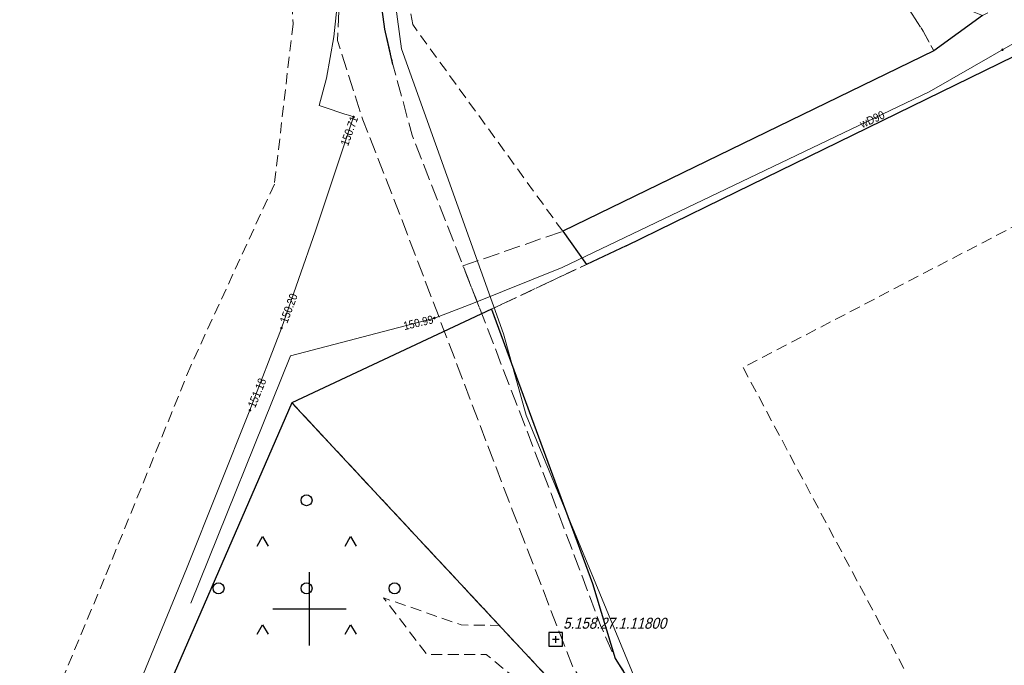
# Model space of a CAD drawing. Header units: metres. Extents: x 5548743 to 5556416, y 5707500 to 5714000.
# Tile 134 of 203: x 5554260 to 5554395, y 5710092 to 5710180. Entities that reach past the tile are written whole.
import ezdxf
from ezdxf.enums import TextEntityAlignment as Align

# ---------------------------------------------------------------- set-up
doc = ezdxf.new("R2010")
doc.units = ezdxf.units.M
doc.header["$MEASUREMENT"] = 0
for name, pattern in [('1.5_0.75', [2.25, 1.5, -0.75]), ('2.25_0.75', [3, 2.25, -0.75]), ('219-1000', [0])]:
    doc.linetypes.add(name, pattern=pattern)
doc.layers.get('0').update_dxf_attribs({"color": 2, "linetype": 'CONTINUOUS', "lineweight": 5})
for name, color, linetype in [('217-kontur klasyfikacyjny', 7, 'CONTINUOUS'), ('218-kontur użytku gruntowego', 7, 'CONTINUOUS'), ('219-działka ewidencyjna', 7, 'CONTINUOUS'), ('jezdnia', 7, 'CONTINUOUS'), ('krawężnik', 7, 'CONTINUOUS'), ('przewód gazowy', 7, 'CONTINUOUS'), ('przewód telekomunikacyjny podziemny', 7, 'CONTINUOUS'), ('przewód wodociągowy', 7, 'CONTINUOUS'), ('przewód wodociągowy-Atr1', 7, 'CONTINUOUS'), ('rzedna', 7, 'CONTINUOUS'), ('rzedna-Atr2', 7, 'CONTINUOUS'), ('Szczegółowa osnowa geodezyjna pozioma', 7, 'CONTINUOUS'), ('Szczegółowa osnowa geodezyjna pozioma-Atr103', 7, 'CONTINUOUS'), ('teren zalesiony', 7, 'CONTINUOUS'), ('Wstawianie ramki sekcyjnej z opisem', 7, 'CONTINUOUS')]:
    doc.layers.add(name, color=color, linetype=linetype)
doc.styles.get("Standard").update_dxf_attribs({"font": 'Working1250', "width": 0.75})

# ---------------------------------------------------------------- blocks, each defined once
blk = doc.blocks.new('OTZK3')
at = {"color": 0, "linetype": 'Continuous'}
for p, q in [((-0.75, -0.433), (0, 0.866)), ((0, 0.866), (0.75, -0.433))]:
    blk.add_line(p, q, dxfattribs=at)
blk = doc.blocks.new('OTZK1')
at = {"color": 0, "linetype": 'Continuous'}
blk.add_circle((0, 0), 0.75, dxfattribs=at)
blk = doc.blocks.new('PW01')
at = {"linetype": 'Continuous', "lineweight": 13}
h = blk.add_hatch(color=0, dxfattribs=at)
edge = h.paths.add_edge_path()
edge.add_arc((0, 0), 0.18, 0, 360)
blk = doc.blocks.new('OSSP')
at = {"color": 0}
for p, q in [((-0.939, 0.938), (-0.939, -0.938)), ((-0.939, 0.938), (-0.939, -0.938)), ((0.936, 0.938), (-0.939, 0.938)), ((0.936, 0.938), (-0.939, 0.938)), ((0.45, 0), (-0.45, 0)), ((0.45, 0), (-0.45, 0)), ((0, -0.45), (0, 0.45)), ((0, -0.45), (0, 0.45)), ((0.936, -0.938), (0.936, 0.938)), ((0.936, -0.938), (0.936, 0.938)), ((-0.939, -0.938), (0.936, -0.938)), ((-0.939, -0.938), (0.936, -0.938))]:
    blk.add_line(p, q, dxfattribs=at)
blk = doc.blocks.new('RAMKA1000K')
at = {"color": 0}
for p, q in [((700, 95), (700, 105)), ((695, 100), (705, 100))]:
    blk.add_line(p, q, dxfattribs=at)

msp = doc.modelspace()

# ---------------------------------------------------------------- linework, layer by layer
at = {"layer": '217-kontur klasyfikacyjny', "color": 3, "linetype": '1.5_0.75', "lineweight": 18, "flags": 128}
for points in [[(5554440.88, 5710175.45), (5554359.13, 5710132.87)], [(5554359.13, 5710132.87), (5554385.3, 5710083.95)], [(5554297.62, 5710128.05), (5554231.23, 5709975.64)], [(5554392.25, 5710026.56), (5554297.62, 5710128.05)]]:
    msp.add_lwpolyline(points, dxfattribs=at)
at = {"layer": '218-kontur użytku gruntowego', "color": 70, "linetype": '1.5_0.75', "lineweight": 18, "flags": 128}
for points in [[(5554295.45, 5710227.47), (5554297.77, 5710179.67)], [(5554314.08, 5710179.58), (5554307.93, 5710218.21)], [(5554364.06, 5710208.77), (5554383.66, 5710178.71)], [(5554297.77, 5710179.67), (5554295.23, 5710157.83)], [(5554334.54, 5710151.42), (5554314.08, 5710179.58)], [(5554383.66, 5710178.71), (5554385.13, 5710176.03)], [(5554385.13, 5710176.03), (5554334.54, 5710151.42)], [(5554440.88, 5710175.45), (5554359.13, 5710132.87)], [(5554356.17, 5710155.79), (5554396.07, 5710175.27)], [(5554295.23, 5710157.83), (5554283.83, 5710133.11)], [(5554343.18, 5710149.45), (5554356.17, 5710155.79)], [(5554337.8, 5710146.92), (5554343.18, 5710149.45)], [(5554324.83, 5710140.82), (5554337.8, 5710146.92)], [(5554338.61, 5710103.44), (5554324.83, 5710140.82)], [(5554283.83, 5710133.11), (5554272.03, 5710104.08)], [(5554359.13, 5710132.87), (5554385.3, 5710083.95)], [(5554297.62, 5710128.05), (5554231.23, 5709975.64)], [(5554231.23, 5709975.64), (5554297.62, 5710128.05)], [(5554392.25, 5710026.56), (5554297.62, 5710128.05)], [(5554297.62, 5710128.05), (5554392.25, 5710026.56)], [(5554272.03, 5710104.08), (5554261.6, 5710079.05)], [(5554341.67, 5710093.23), (5554338.61, 5710103.44)], [(5554343.92, 5710089.7), (5554341.67, 5710093.23)]]:
    msp.add_lwpolyline(points, dxfattribs=at)
at = {"layer": '219-działka ewidencyjna', "color": 94, "linetype": '219-1000', "lineweight": 30, "flags": 128}
for points in [[(5554391.76, 5710180.83), (5554385.13, 5710176.03)], [(5554385.13, 5710176.03), (5554334.54, 5710151.42)], [(5554356.17, 5710155.79), (5554396.07, 5710175.27)], [(5554343.18, 5710149.45), (5554356.17, 5710155.79)], [(5554334.54, 5710151.42), (5554337.8, 5710146.92)], [(5554343.18, 5710149.45), (5554337.8, 5710146.92)], [(5554324.83, 5710140.82), (5554297.62, 5710128.05)], [(5554324.83, 5710140.82), (5554338.61, 5710103.44)], [(5554297.62, 5710128.05), (5554231.23, 5709975.64)], [(5554297.62, 5710128.05), (5554392.25, 5710026.56)], [(5554338.61, 5710103.44), (5554341.67, 5710093.23)], [(5554341.67, 5710093.23), (5554343.92, 5710089.7)]]:
    msp.add_lwpolyline(points, dxfattribs=at)
at = {"layer": 'jezdnia', "color": 252, "linetype": '2.25_0.75', "lineweight": 18, "flags": 128}
for points in [[(5554510.36, 5710219.11), (5554518.76, 5710223.87), (5554520.14, 5710230.02), (5554527.67, 5710241.31), (5554529.98, 5710252.05), (5554517.63, 5710251.1), (5554516.49, 5710247.01), (5554510.06, 5710240.46), (5554449.22, 5710209.69), (5554438.92, 5710204.2), (5554413.89, 5710191.86), (5554391.76, 5710180.83), (5554388.99, 5710181.94), (5554366.93, 5710212.28), (5554366.44, 5710212.96), (5554364.07, 5710216.21), (5554353.46, 5710230.79), (5554346.39, 5710237.99), (5554340.36, 5710237.53), (5554358.35, 5710216.28), (5554364.06, 5710208.77), (5554383.66, 5710178.71), (5554385.13, 5710176.03), (5554334.54, 5710151.42), (5554320.94, 5710146.7), (5554323.51, 5710140.2), (5554324.83, 5710140.82), (5554337.8, 5710146.92), (5554343.18, 5710149.45), (5554417.31, 5710185.64), (5554450.69, 5710202.85), (5554471, 5710210.42), (5554490.29, 5710221.02)], [(5554409.74, 5710022.91), (5554393.62, 5710038.48), (5554374.42, 5710057.11), (5554372.57, 5710058.83), (5554358.03, 5710073.55), (5554351.96, 5710079.64), (5554348.42, 5710084.03), (5554345.12, 5710088.25), (5554341.67, 5710093.23), (5554339.7, 5710097.72), (5554332.95, 5710115.69), (5554322.87, 5710141.85), (5554320.94, 5710146.7), (5554314, 5710164.51), (5554311.39, 5710174.17), (5554310.27, 5710178.98), (5554308.84, 5710189.67), (5554306.37, 5710209), (5554304.04, 5710231.96), (5554303.66, 5710235.88), (5554303.31, 5710240.6), (5554303.45, 5710242.58), (5554303.99, 5710244.55), (5554305, 5710246.1), (5554306.84, 5710247.72), (5554308.54, 5710248.72), (5554310.62, 5710249.39), (5554286.87, 5710246.53), (5554289.22, 5710246.58), (5554291.57, 5710245.93), (5554293.52, 5710244.91), (5554295.22, 5710243.52), (5554296.33, 5710241.48), (5554297.14, 5710239.04), (5554298.45, 5710230.58), (5554300.33, 5710217.37), (5554302.2, 5710202.73), (5554303.7, 5710191.39), (5554304.2, 5710186.34), (5554303.83, 5710177.44), (5554307.28, 5710166.62), (5554313.38, 5710150.97), (5554327.65, 5710113.49), (5554335.85, 5710092.19), (5554339.88, 5710086.1), (5554342.77, 5710081.84), (5554346.16, 5710077.8), (5554352.75, 5710071.06), (5554388.17, 5710036.37), (5554423.86, 5710001.33), (5554461.73, 5709964.5), (5554491.24, 5709934.92), (5554532.68, 5709892.85), (5554552.77, 5709871.19), (5554554.25, 5709868.96), (5554557.42, 5709863.45), (5554561.88, 5709853), (5554570.46, 5709830.14), (5554579.02, 5709834.31), (5554582.16, 5709836.7), (5554590.29, 5709829.13), (5554598.8, 5709820.52), (5554603.31, 5709825.34), (5554609.41, 5709831.74), (5554600.83, 5709833.67), (5554596.39, 5709834.67), (5554571.27, 5709859.21), (5554548.16, 5709883.33), (5554520.64, 5709911.93), (5554493.17, 5709940.18), (5554464.52, 5709968.6), (5554427.74, 5710004.63), (5554423, 5710008.88), (5554418.16, 5710014.73)]]:
    msp.add_lwpolyline(points, close=True, dxfattribs=at)
at = {"layer": 'krawężnik', "color": 252, "linetype": 'Continuous', "lineweight": 25, "flags": 128}
msp.add_lwpolyline([(5554311.39, 5710174.17), (5554310.27, 5710178.98), (5554308.84, 5710189.67), (5554306.37, 5710209), (5554304.04, 5710231.96), (5554303.66, 5710235.88), (5554303.31, 5710240.6), (5554303.45, 5710242.58), (5554303.99, 5710244.55), (5554305, 5710246.1), (5554306.84, 5710247.72), (5554308.54, 5710248.72), (5554310.62, 5710249.39), (5554313.02, 5710249.64), (5554356.51, 5710253.11), (5554398.75, 5710256.18), (5554458.33, 5710260.65), (5554520.28, 5710265.46), (5554529.94, 5710266.3), (5554533.96, 5710266.54), (5554642.18, 5710274.85)], dxfattribs=at)
at = {"layer": 'przewód gazowy', "color": 40, "linetype": 'Continuous', "lineweight": 18, "flags": 128}
msp.add_lwpolyline([(5554303.74, 5710181.79), (5554303.31, 5710177.91), (5554302.31, 5710172.3), (5554301.33, 5710168.56), (5554302.03, 5710168.33), (5554304.84, 5710167.36), (5554305.53, 5710167.2), (5554306.02, 5710167), (5554300.82, 5710151.47), (5554296.19, 5710138.24), (5554291.9, 5710127.05), (5554283.26, 5710105.46), (5554274.73, 5710084.73)], dxfattribs=at)
msp.add_lwpolyline([(5554303.74, 5710181.79), (5554303.31, 5710177.91), (5554302.31, 5710172.3), (5554301.33, 5710168.56), (5554302.03, 5710168.33), (5554304.84, 5710167.36), (5554305.53, 5710167.2), (5554306.02, 5710167), (5554300.82, 5710151.47), (5554296.19, 5710138.24), (5554291.9, 5710127.05), (5554283.26, 5710105.46), (5554274.73, 5710084.73)], dxfattribs=at)
at = {"layer": 'przewód telekomunikacyjny podziemny', "color": 30, "linetype": 'Continuous', "lineweight": 18, "flags": 128}
msp.add_lwpolyline([(5554605.74, 5709653.11), (5554598.77, 5709689.93), (5554589.65, 5709737.16), (5554586.44, 5709754.57), (5554582.02, 5709785.76), (5554578.14, 5709801.03), (5554562.66, 5709842.16), (5554556.54, 5709858.94), (5554553.87, 5709864.48), (5554559.44, 5709872.07), (5554558.47, 5709873.54), (5554558.74, 5709878.88), (5554522.83, 5709914.43), (5554494.92, 5709941), (5554462.82, 5709971.62), (5554403.04, 5710030), (5554373.88, 5710058.51), (5554354.46, 5710078.06), (5554344.78, 5710089.53), (5554329.55, 5710126.39), (5554326.44, 5710137.44), (5554312.57, 5710176.3), (5554306.77, 5710219.12), (5554302.41, 5710278.25)], dxfattribs=at)
at = {"layer": 'przewód wodociągowy', "color": 5, "linetype": 'Continuous', "lineweight": 18, "flags": 128}
msp.add_lwpolyline([(5554550.18, 5710347.08), (5554535.21, 5710283.19), (5554526.95, 5710247.4), (5554526.75, 5710246.43), (5554519.94, 5710242.49), (5554512.58, 5710235.95), (5554493.91, 5710225.58), (5554464.84, 5710212.27), (5554429.85, 5710195.03), (5554401.76, 5710180.33), (5554384.52, 5710170.44), (5554334.44, 5710146.5), (5554322.39, 5710141.62), (5554317.05, 5710139.61), (5554297.44, 5710134.48), (5554283.85, 5710100.75)], dxfattribs=at)
at = {"layer": 'teren zalesiony', "color": 3, "linetype": '1.5_0.75', "lineweight": 18, "flags": 128}
msp.add_lwpolyline([(5554555.9, 5709671.86), (5554598.83, 5709665.7), (5554582.15, 5709773.9), (5554553.2, 5709863.65), (5554461.83, 5709956.95), (5554392.25, 5710026.56), (5554388.53, 5710028.41), (5554365.92, 5710052.08), (5554349.75, 5710066.49), (5554331.42, 5710087.74), (5554324.12, 5710093.78), (5554316.02, 5710093.78), (5554310.11, 5710101.5), (5554320.7, 5710097.8), (5554325.88, 5710097.73), (5554297.62, 5710128.05), (5554231.23, 5709975.64), (5554180.52, 5709806.65), (5554318.78, 5709780.65), (5554341.68, 5709776.34), (5554337.73, 5709746.12), (5554440.79, 5709728.1), (5554435.99, 5709689.08)], close=True, dxfattribs=at)

# ---------------------------------------------------------------- block references
at = {"layer": 'rzedna', "color": 5, "linetype": 'Continuous', "lineweight": 18}
for p in [(5554394.49, 5710176.16), (5554317.05, 5710139.61)]:
    msp.add_blockref('PW01', p, dxfattribs=at)
at = {"layer": 'rzedna', "color": 40, "linetype": 'Continuous', "lineweight": 18}
for p in [(5554306.02, 5710167), (5554306.02, 5710167), (5554296.19, 5710138.24), (5554296.19, 5710138.24), (5554291.9, 5710127.05), (5554291.9, 5710127.05)]:
    msp.add_blockref('PW01', p, dxfattribs=at)
at = {"layer": 'Szczegółowa osnowa geodezyjna pozioma', "color": 252, "linetype": 'Continuous', "lineweight": 13}
msp.add_blockref('OSSP', (5554333.591, 5710095.827), dxfattribs=at)
at = {"layer": 'teren zalesiony', "color": 3, "linetype": 'Continuous', "lineweight": 18}
for name, p in [('OTZK1', (5554299.606, 5710114.786)), ('OTZK3', (5554293.606, 5710108.966)), ('OTZK3', (5554305.606, 5710108.966)), ('OTZK1', (5554287.606, 5710102.786)), ('OTZK1', (5554299.606, 5710102.786)), ('OTZK1', (5554311.606, 5710102.786)), ('OTZK3', (5554293.606, 5710096.966)), ('OTZK3', (5554305.606, 5710096.966))]:
    msp.add_blockref(name, p, dxfattribs=at)
at = {"layer": 'Wstawianie ramki sekcyjnej z opisem', "color": 8, "linetype": 'Continuous', "lineweight": 5}
msp.add_blockref('RAMKA1000K', (5553600, 5710000), dxfattribs=at)
msp.add_blockref('RAMKA1000K', (5553600, 5710000), dxfattribs=at)
msp.add_blockref('RAMKA1000K', (5553600, 5710000), dxfattribs=at)
msp.add_blockref('RAMKA1000K', (5553600, 5710000), dxfattribs=at)

# ---------------------------------------------------------------- texts
at = {"layer": 'przewód wodociągowy-Atr1', "color": 5, "width": 0.9}
msp.add_text('wD90', height=1.125, rotation=24.246, dxfattribs=at).set_placement((5554375.16, 5710165.97), align=Align.MIDDLE_LEFT)
at = {"layer": 'rzedna-Atr2', "color": 40, "width": 0.9}
for s, rotation, p in [('150.71', 70.16, (5554304.73, 5710163.15)), ('150.20', 69.405, (5554296.45, 5710139)), ('151.18', 67.737, (5554292.07, 5710127.49))]:
    msp.add_text(s, height=1.125, rotation=rotation, dxfattribs=at).set_placement(p, align=Align.MIDDLE_LEFT)
at = {"layer": 'rzedna-Atr2', "color": 5, "width": 0.9}
msp.add_text('150.99', height=1.125, rotation=13.35, dxfattribs=at).set_placement((5554312.84, 5710138.5), align=Align.MIDDLE_LEFT)
at = {"layer": 'Szczegółowa osnowa geodezyjna pozioma-Atr103', "color": 252, "oblique": 15, "width": 0.9}
msp.add_text('5.158.27.1.11800', height=1.5, dxfattribs=at).set_placement((5554334.591, 5710096.827), align=Align.BOTTOM_LEFT)

doc.saveas('drawing.dxf')
